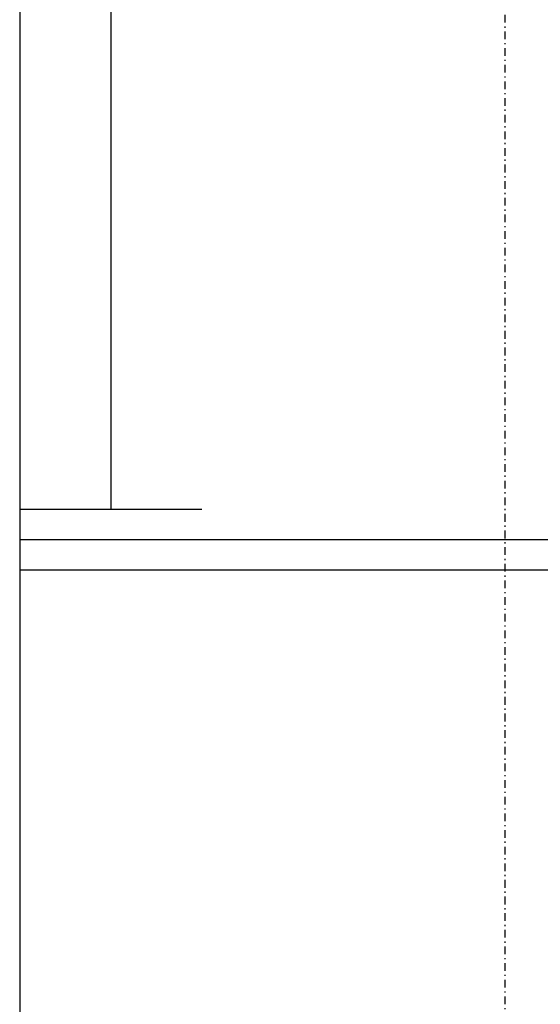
# Model space of a CAD drawing. Header units: centimetres. Extents: x 25511 to 42070, y 833 to 13367.
# Tile 29 of 59: x 29539 to 29582, y 5592 to 5673. Entities that reach past the tile are written whole.
import ezdxf

# ---------------------------------------------------------------- set-up
doc = ezdxf.new("R2010")
doc.units = ezdxf.units.CM
doc.header["$LTSCALE"] = 0.1
doc.linetypes.add('DASHDOT2', pattern=[12.7, 6.35, -3.175, 0, -3.175])
doc.linetypes.add('DASHED2', pattern=[9.525, 6.35, -3.175])
for name, color, linetype in [('A-Grid', 253, 'DASHDOT2'), ('CKIZOLACJE', 253, 'Continuous'), ('CKSCIANY_POD', 253, 'Continuous')]:
    doc.layers.add(name, color=color, linetype=linetype)
doc.layers.add('POWIERZCHNIA ZABUDOWY', color=253, linetype='Continuous', plot=False)
doc.linetypes.add('BATTING', pattern='A,0.0001,-0.1,[134,ltypeshp.shx,S=0.1,R=0,X=-0.1,Y=0],-0.2,[134,ltypeshp.shx,S=0.1,R=180,X=0.1,Y=0],-0.1', length=0.4001)
doc.linetypes.add('IZOLACJA_CIEPLNA_OS', pattern='A,0.001,[220,CADKON.SHX,S=0.05,R=0,X=0,Y=0],-1,[220,CADKON.SHX,S=0.05,R=180,X=1,Y=0],-1', length=2.001)

# ---------------------------------------------------------------- blocks, each defined once
blk = doc.blocks.new('A$7E8A383135198')
at = {"layer": 'A-Grid'}
blk.add_line((39.998, 268.182), (39.998, -990.381), dxfattribs=at)

msp = doc.modelspace()

# ---------------------------------------------------------------- linework, layer by layer
at = {"layer": 'CKIZOLACJE'}
for points in [[(29717.233, 5778.337), (29539.236, 5777.537), (29539.236, 5627.354)], [(29603.236, 5632.354), (29603.236, 5627.354), (29539.236, 5627.354)], [(29554.236, 5632.354), (29539.236, 5632.354)]]:
    msp.add_lwpolyline(points, dxfattribs=at)
at = {"layer": 'CKIZOLACJE', "linetype": 'IZOLACJA_CIEPLNA_OS', "ltscale": 4.5}
msp.add_lwpolyline([(29717.233, 5770.837), (29546.736, 5770.071), (29546.736, 5632.354)], dxfattribs=at)
at = {"layer": 'CKIZOLACJE', "linetype": 'BATTING', "ltscale": 5}
msp.add_lwpolyline([(29603.236, 5629.854), (29539.236, 5629.854)], dxfattribs=at)
at = {"layer": 'CKSCIANY_POD', "linetype": 'DASHED2', "ltscale": 10}
msp.add_lwpolyline([(29539.236, 5627.354), (29539.236, 5237.354)], dxfattribs=at)
at = {"layer": 'POWIERZCHNIA ZABUDOWY'}
msp.add_lwpolyline([(29539.236, 5777.537), (29539.236, 5087.104), (30795.736, 5087.104), (30795.736, 4398.104), (32304.236, 4398.104), (32304.236, 4558.252), (32721.236, 4558.252), (32721.236, 5787.604), (31784.236, 5787.604), (29539.236, 5777.537)], dxfattribs=at)

# ---------------------------------------------------------------- block references
at = {"layer": 'A-Grid'}
msp.add_blockref('A$7E8A383135198', (29539.236, 5777.537), dxfattribs=at)

doc.saveas('drawing.dxf')
